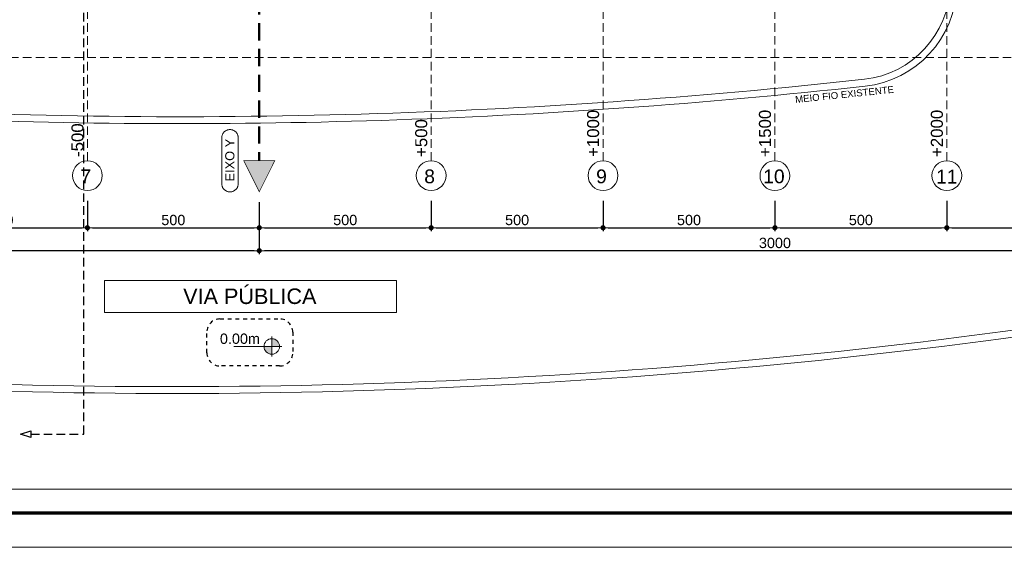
# Model space of a CAD drawing. Header units: millimetres. Extents: x 83 to 471, y -739 to 93.
# Tile 168 of 185: x 142 to 171, y 9 to 24. Entities that reach past the tile are written whole.
import ezdxf
from ezdxf.enums import TextEntityAlignment as Align

# ---------------------------------------------------------------- set-up
doc = ezdxf.new("R2010")
doc.units = ezdxf.units.MM
for name, pattern in [('CYPE_RAYA', [0.225, 0.1125, -0.1125]), ('CYPE_RAYAPUNTOPUNTO', [0.45, 0.225, -0.075, 0, -0.075, 0, -0.075]), ('TRAZO_HUECO', [0.75, 0.5, -0.25]), ('TRAZO_INTERIOR_VIGA', [0.375, 0.25, -0.125])]:
    doc.linetypes.add(name, pattern=pattern)
for name, color, linetype, lineweight in [('__MAGNUS.Cota', 30, 'Continuous', 9), ('__MAGNUS.Margem', 7, 'Continuous', 70), ('__MAGNUS.Selo', 7, 'Continuous', 30), ('A-FLOR', 7, 'Continuous', 9), ('CARGCIM', 7, 'Continuous', 9), ('COTA', 7, 'Continuous', 20), ('COTA_FORMAS', 7, 'CYPE_RAYAPUNTOPUNTO', 0), ('COTAS', 250, 'Continuous', 5), ('COTAS_REF_LINHAS', 7, 'Continuous', 20), ('LC-Eixos', 9, 'Continuous', 5), ('OT_SEC_LAJE', 7, 'Continuous', 20), ('PECA_COMPLETA', 7, 'Continuous', 0), ('SAP_DIMENSION_Y_ARM', 7, 'Continuous', 0)]:
    doc.layers.add(name, color=color, linetype=linetype, lineweight=lineweight)
doc.layers.add('RAMPA', color=253, linetype='Continuous')
doc.styles.add('Arial', font='arial.ttf')
doc.styles.add('Arial Narrow', font='ARIALN.TTF')
doc.dimstyles.new('Copy of UM_100.000000', dxfattribs={"dimtxt": 0.3, "dimasz": 0.15, "dimexe": 0.1, "dimexo": 0.3, "dimgap": 0.07, "dimtad": 1, "dimdec": 0, "dimlfac": 100, "dimzin": 0, "dimdsep": 46, "dimtxsty": 'Arial', "dimblk": 'DOT', "dimcen": 0.09, "dimdle": 0.1, "dimclrd": 30, "dimclre": 30, "dimclrt": 7, "dimadec": 1, "dimazin": 2, "dimtfac": 1, "dimtdec": 0, "dimtofl": 0, "dimtmove": 0, "dimatfit": 3, "dimldrblk": 'DOT', "dimfxl": 1, "dimtolj": 1, "dimarcsym": 0})
doc.dimstyles.new('UM_50.000000', dxfattribs={"dimtxt": 0.22, "dimasz": 0.1, "dimexe": 0.1, "dimexo": 0.3, "dimgap": 0.07, "dimtad": 1, "dimdec": 0, "dimlfac": 50, "dimzin": 0, "dimdsep": 46, "dimtxsty": 'Arial', "dimblk": 'DOT', "dimcen": 0.09, "dimdle": 0.1, "dimclrd": 30, "dimclre": 30, "dimclrt": 7, "dimadec": 1, "dimazin": 2, "dimtfac": 1, "dimtdec": 0, "dimtofl": 0, "dimtmove": 0, "dimatfit": 3, "dimldrblk": 'DOT', "dimfxl": 1, "dimtolj": 1, "dimarcsym": 0})

# ---------------------------------------------------------------- blocks, each defined once
blk = doc.blocks.new('*U1861')
at = {"layer": '__MAGNUS.Margem', "linetype": 'Continuous'}
blk.add_line((-980.92, -2.28), (173.08, -2.28), dxfattribs=at)
at = {"layer": '__MAGNUS.Margem', "lineweight": 9}
blk.add_line((-1005.92, -12.28), (183.08, -12.28), dxfattribs=at)
at = {"layer": '__MAGNUS.Selo', "style": 'Arial Narrow', "width": 1}
for tag, height, p in [('PROPRIETÁRIO', 3.4, (17.21, 48.91)), ('EDIFICAÇÃORESIDENCIAL', 3.4, (17.21, 40.61)), ('ESTRUTURAL', 3.4, (17.8, 20.69)), ('ANTEPROJETO', 2.43, (111.69, 13.5)), ('ARQ01/01', 5.5, (139.44, 9.5)), ('INDICADA', 2.43, (111.53, 8))]:
    blk.add_attdef(tag, text='', height=height, dxfattribs=at).set_placement(p, align=Align.MIDDLE_LEFT)
at = {"layer": '__MAGNUS.Selo', "lineweight": 30, "flags": 104}
for tag, p in [('ENDEREÇODAOBRA', (17.21, 33.54)), ('ENDEREÇODAOBRA', (17.21, 27.87)), ('TÍTULO', (17.21, 10.8))]:
    blk.add_attdef(tag, text='', height=3.4, dxfattribs=at).set_placement(p, align=Align.MIDDLE_LEFT)
blk = doc.blocks.new('_DOT')
at = {"layer": '__MAGNUS.Cota', "linetype": 'ByBlock'}
blk.add_line((-0.5, 0), (-1, 0), dxfattribs=at)
at = {"layer": '__MAGNUS.Cota', "linetype": 'ByBlock', "const_width": 0.5}
blk.add_lwpolyline([(-0.25, 0, 1), (0.25, 0, 1)], format="xyb", close=True, dxfattribs=at)
blk = doc.blocks.new('*D497')
at = {"color": 30, "lineweight": -2}
blk.add_arc((32.836, -21.138), 1.135, 12.0839, 91.9858, dxfattribs=at)
at = {"layer": 'Defpoints', "color": 0}
for p in [(29.407, 6.652), (65.588, -17.096), (33.742, -20.454), (-4.878, -25.792), (36.51, -50.912)]:
    blk.add_point(p, dxfattribs=at)
at = {"color": 30, "linetype": 'ByBlock', "lineweight": -2, "xscale": 0.1, "yscale": 0.1, "zscale": 0.1}
for p, rotation in [((32.697, -20.011), 184.5103166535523), ((33.963, -20.999), 279.5593817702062)]:
    blk.add_blockref('_DOT', p, dxfattribs=dict(at, rotation=rotation))
at = {"color": 7, "insert": (33.689, -20.045), "char_height": 0.35, "attachment_point": 5, "rotation": 322.0348, "style": 'Arial'}
blk.add_mtext('\\A1;90%%d', dxfattribs=at)
blk = doc.blocks.new('RUAS')
at = {"layer": 'A-FLOR'}
for centre, radius, start, end in [((52.735, -0.359), 2.8, 276.2622, 358.1818), ((52.735, -0.359), 3, 276.2622, 358.1818), ((33.145, 178.17), 182.4, 267.04359, 276.26217), ((33.145, 178.17), 182.6, 267.41264, 276.26217), ((32.976, 170.123), 182.2, 266.23756, 278.35476), ((32.976, 170.123), 182.4, 266.23756, 278.35476)]:
    blk.add_arc(centre, radius, start, end, dxfattribs=at)
blk = doc.blocks.new('*D546')
at = {"layer": 'COTAS', "color": 30, "lineweight": -2}
for p, q in [((139.098, 18.583), (139.098, 17.702)), ((144.098, 18.583), (144.098, 17.702)), ((139.248, 17.802), (143.948, 17.802))]:
    blk.add_line(p, q, dxfattribs=at)
at = {"layer": 'Defpoints', "color": 0}
for p in [(139.098, 18.883), (144.098, 18.883), (144.098, 17.802)]:
    blk.add_point(p, dxfattribs=at)
at = {"layer": 'COTAS', "color": 30, "linetype": 'ByBlock', "lineweight": -2, "xscale": 0.15, "yscale": 0.15, "zscale": 0.15, "rotation": 180}
blk.add_blockref('_DOT', (139.098, 17.802), dxfattribs=at)
at = {"layer": 'COTAS', "color": 30, "linetype": 'ByBlock', "lineweight": -2, "xscale": 0.15, "yscale": 0.15, "zscale": 0.15}
blk.add_blockref('_DOT', (144.098, 17.802), dxfattribs=at)
at = {"layer": 'COTAS', "color": 7, "insert": (141.598, 18.025), "char_height": 0.3, "attachment_point": 5, "style": 'Arial'}
blk.add_mtext('\\A1;500', dxfattribs=at)
blk = doc.blocks.new('*D547')
at = {"layer": 'COTAS', "color": 30, "lineweight": -2}
for p, q in [((144.098, 18.583), (144.098, 17.702)), ((149.098, 18.548), (149.098, 17.702)), ((144.248, 17.802), (148.948, 17.802))]:
    blk.add_line(p, q, dxfattribs=at)
at = {"layer": 'Defpoints', "color": 0}
for p in [(144.098, 18.883), (149.098, 18.848), (149.098, 17.802)]:
    blk.add_point(p, dxfattribs=at)
at = {"layer": 'COTAS', "color": 30, "linetype": 'ByBlock', "lineweight": -2, "xscale": 0.15, "yscale": 0.15, "zscale": 0.15, "rotation": 180}
blk.add_blockref('_DOT', (144.098, 17.802), dxfattribs=at)
at = {"layer": 'COTAS', "color": 30, "linetype": 'ByBlock', "lineweight": -2, "xscale": 0.15, "yscale": 0.15, "zscale": 0.15}
blk.add_blockref('_DOT', (149.098, 17.802), dxfattribs=at)
at = {"layer": 'COTAS', "color": 7, "insert": (146.598, 18.025), "char_height": 0.3, "attachment_point": 5, "style": 'Arial'}
blk.add_mtext('\\A1;500', dxfattribs=at)
blk = doc.blocks.new('*D548')
at = {"layer": 'COTAS', "color": 30, "lineweight": -2}
for p, q in [((149.098, 18.548), (149.098, 17.702)), ((154.098, 18.583), (154.098, 17.702)), ((149.248, 17.802), (153.948, 17.802))]:
    blk.add_line(p, q, dxfattribs=at)
at = {"layer": 'Defpoints', "color": 0}
for p in [(149.098, 18.848), (154.098, 18.883), (154.098, 17.802)]:
    blk.add_point(p, dxfattribs=at)
at = {"layer": 'COTAS', "color": 30, "linetype": 'ByBlock', "lineweight": -2, "xscale": 0.15, "yscale": 0.15, "zscale": 0.15, "rotation": 180}
blk.add_blockref('_DOT', (149.098, 17.802), dxfattribs=at)
at = {"layer": 'COTAS', "color": 30, "linetype": 'ByBlock', "lineweight": -2, "xscale": 0.15, "yscale": 0.15, "zscale": 0.15}
blk.add_blockref('_DOT', (154.098, 17.802), dxfattribs=at)
at = {"layer": 'COTAS', "color": 7, "insert": (151.598, 18.025), "char_height": 0.3, "attachment_point": 5, "style": 'Arial'}
blk.add_mtext('\\A1;500', dxfattribs=at)
blk = doc.blocks.new('*D549')
at = {"layer": 'COTAS', "color": 30, "lineweight": -2}
for p, q in [((154.098, 18.583), (154.098, 17.702)), ((159.098, 18.583), (159.098, 17.702)), ((154.248, 17.802), (158.948, 17.802))]:
    blk.add_line(p, q, dxfattribs=at)
at = {"layer": 'Defpoints', "color": 0}
for p in [(154.098, 18.883), (159.098, 18.883), (159.098, 17.802)]:
    blk.add_point(p, dxfattribs=at)
at = {"layer": 'COTAS', "color": 30, "linetype": 'ByBlock', "lineweight": -2, "xscale": 0.15, "yscale": 0.15, "zscale": 0.15, "rotation": 180}
blk.add_blockref('_DOT', (154.098, 17.802), dxfattribs=at)
at = {"layer": 'COTAS', "color": 30, "linetype": 'ByBlock', "lineweight": -2, "xscale": 0.15, "yscale": 0.15, "zscale": 0.15}
blk.add_blockref('_DOT', (159.098, 17.802), dxfattribs=at)
at = {"layer": 'COTAS', "color": 7, "insert": (156.598, 18.025), "char_height": 0.3, "attachment_point": 5, "style": 'Arial'}
blk.add_mtext('\\A1;500', dxfattribs=at)
blk = doc.blocks.new('*D550')
at = {"layer": 'COTAS', "color": 30, "lineweight": -2}
for p, q in [((159.098, 18.583), (159.098, 17.702)), ((164.098, 18.583), (164.098, 17.702)), ((159.248, 17.802), (163.948, 17.802))]:
    blk.add_line(p, q, dxfattribs=at)
at = {"layer": 'Defpoints', "color": 0}
for p in [(159.098, 18.883), (164.098, 18.883), (164.098, 17.802)]:
    blk.add_point(p, dxfattribs=at)
at = {"layer": 'COTAS', "color": 30, "linetype": 'ByBlock', "lineweight": -2, "xscale": 0.15, "yscale": 0.15, "zscale": 0.15, "rotation": 180}
blk.add_blockref('_DOT', (159.098, 17.802), dxfattribs=at)
at = {"layer": 'COTAS', "color": 30, "linetype": 'ByBlock', "lineweight": -2, "xscale": 0.15, "yscale": 0.15, "zscale": 0.15}
blk.add_blockref('_DOT', (164.098, 17.802), dxfattribs=at)
at = {"layer": 'COTAS', "color": 7, "insert": (161.598, 18.025), "char_height": 0.3, "attachment_point": 5, "style": 'Arial'}
blk.add_mtext('\\A1;500', dxfattribs=at)
blk = doc.blocks.new('*D551')
at = {"layer": 'COTAS', "color": 30, "lineweight": -2}
for p, q in [((164.098, 18.583), (164.098, 17.702)), ((169.098, 18.583), (169.098, 17.702)), ((164.248, 17.802), (168.948, 17.802))]:
    blk.add_line(p, q, dxfattribs=at)
at = {"layer": 'Defpoints', "color": 0}
for p in [(164.098, 18.883), (169.098, 18.883), (169.098, 17.802)]:
    blk.add_point(p, dxfattribs=at)
at = {"layer": 'COTAS', "color": 30, "linetype": 'ByBlock', "lineweight": -2, "xscale": 0.15, "yscale": 0.15, "zscale": 0.15, "rotation": 180}
blk.add_blockref('_DOT', (164.098, 17.802), dxfattribs=at)
at = {"layer": 'COTAS', "color": 30, "linetype": 'ByBlock', "lineweight": -2, "xscale": 0.15, "yscale": 0.15, "zscale": 0.15}
blk.add_blockref('_DOT', (169.098, 17.802), dxfattribs=at)
at = {"layer": 'COTAS', "color": 7, "insert": (166.598, 18.025), "char_height": 0.3, "attachment_point": 5, "style": 'Arial'}
blk.add_mtext('\\A1;500', dxfattribs=at)
blk = doc.blocks.new('*D552')
at = {"layer": 'COTAS', "color": 30, "lineweight": -2}
for p, q in [((169.098, 18.583), (169.098, 17.702)), ((174.098, 18.583), (174.098, 17.702)), ((169.248, 17.802), (173.948, 17.802))]:
    blk.add_line(p, q, dxfattribs=at)
at = {"layer": 'Defpoints', "color": 0}
for p in [(169.098, 18.883), (174.098, 18.883), (174.098, 17.802)]:
    blk.add_point(p, dxfattribs=at)
at = {"layer": 'COTAS', "color": 30, "linetype": 'ByBlock', "lineweight": -2, "xscale": 0.15, "yscale": 0.15, "zscale": 0.15, "rotation": 180}
blk.add_blockref('_DOT', (169.098, 17.802), dxfattribs=at)
at = {"layer": 'COTAS', "color": 30, "linetype": 'ByBlock', "lineweight": -2, "xscale": 0.15, "yscale": 0.15, "zscale": 0.15}
blk.add_blockref('_DOT', (174.098, 17.802), dxfattribs=at)
at = {"layer": 'COTAS', "color": 7, "insert": (171.598, 18.025), "char_height": 0.3, "attachment_point": 5, "style": 'Arial'}
blk.add_mtext('\\A1;500', dxfattribs=at)
blk = doc.blocks.new('*D554')
at = {"layer": 'COTAS', "color": 30, "lineweight": -2}
for p, q in [((149.098, 18.548), (149.098, 17.035)), ((179.098, 18.583), (179.098, 17.035)), ((178.948, 17.135), (149.248, 17.135))]:
    blk.add_line(p, q, dxfattribs=at)
at = {"layer": 'Defpoints', "color": 0}
for p in [(149.098, 18.848), (179.098, 18.883), (149.098, 17.135)]:
    blk.add_point(p, dxfattribs=at)
at = {"layer": 'COTAS', "color": 30, "linetype": 'ByBlock', "lineweight": -2, "xscale": 0.15, "yscale": 0.15, "zscale": 0.15, "rotation": 180}
blk.add_blockref('_DOT', (149.098, 17.135), dxfattribs=at)
at = {"layer": 'COTAS', "color": 30, "linetype": 'ByBlock', "lineweight": -2, "xscale": 0.15, "yscale": 0.15, "zscale": 0.15}
blk.add_blockref('_DOT', (179.098, 17.135), dxfattribs=at)
at = {"layer": 'COTAS', "color": 7, "insert": (164.098, 17.358), "char_height": 0.3, "attachment_point": 5, "style": 'Arial'}
blk.add_mtext('\\A1;3000', dxfattribs=at)
blk = doc.blocks.new('*D555')
at = {"layer": 'COTAS', "color": 30, "lineweight": -2}
for p, q in [((114.098, 18.583), (114.098, 17.035)), ((149.098, 18.548), (149.098, 17.035)), ((148.948, 17.135), (114.248, 17.135))]:
    blk.add_line(p, q, dxfattribs=at)
at = {"layer": 'Defpoints', "color": 0}
for p in [(114.098, 18.883), (149.098, 18.848), (114.098, 17.135)]:
    blk.add_point(p, dxfattribs=at)
at = {"layer": 'COTAS', "color": 30, "linetype": 'ByBlock', "lineweight": -2, "xscale": 0.15, "yscale": 0.15, "zscale": 0.15, "rotation": 180}
blk.add_blockref('_DOT', (114.098, 17.135), dxfattribs=at)
at = {"layer": 'COTAS', "color": 30, "linetype": 'ByBlock', "lineweight": -2, "xscale": 0.15, "yscale": 0.15, "zscale": 0.15}
blk.add_blockref('_DOT', (149.098, 17.135), dxfattribs=at)
at = {"layer": 'COTAS', "color": 7, "insert": (131.598, 17.358), "char_height": 0.3, "attachment_point": 5, "style": 'Arial'}
blk.add_mtext('\\A1;3500', dxfattribs=at)
blk = doc.blocks.new('ililil')
at = {"layer": 'COTA', "linetype": 'ByBlock'}
h = blk.add_hatch(color=1, dxfattribs=at)
h.dxf.hatch_style = 1
h.paths.add_polyline_path([(0.1125, 0), (0, 0), (0, -0.1125, 0.414213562), (0.1125, 0)])
h.paths.add_polyline_path([(0, 0), (0, 0.1125, 0.414213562), (-0.1125, 0), (0, 0)])
at = {"layer": 'COTA', "color": 1}
for p, q in [((0, 0.14625), (0, -0.551175)), ((0.14625, 0), (-0.14625, 0))]:
    blk.add_line(p, q, dxfattribs=at)
at = {"layer": 'COTA', "color": 1, "linetype": 'ByBlock'}
blk.add_circle((0, 0), 0.1125, dxfattribs=at)
blk = doc.blocks.new('fgfgfg')
at = {"layer": 'LC-Eixos'}
h = blk.add_hatch(color=256, dxfattribs=at)
h.dxf.hatch_style = 1
h.paths.add_polyline_path([(36.063, -50.967), (36.957, -50.857), (36.621, -51.806), (36.063, -50.967)])
at = {"layer": 'CARGCIM', "linetype": 'TRAZO_HUECO', "lineweight": 50}
blk.add_line((29.407, 6.652), (36.51, -50.912), dxfattribs=at)
at = {"layer": 'COTA', "const_width": 0.02}
blk.add_lwpolyline([(36.957, -50.857), (36.063, -50.967), (36.621, -51.806)], close=True, dxfattribs=at)
at = {"layer": 'COTA_FORMAS', "linetype": 'TRAZO_HUECO', "ltscale": 0.5}
for p, q in [((49.256, 9.101), (56.36, -48.462)), ((44.294, 8.489), (51.397, -49.075)), ((39.331, 7.876), (46.435, -49.687)), ((34.369, 7.264), (41.473, -50.299)), ((24.444, 6.039), (31.548, -51.524)), ((-1.571, -52.588), (68.894, -43.893))]:
    blk.add_line(p, q, dxfattribs=at)
at = {"layer": 'COTAS_REF_LINHAS', "color": 7}
blk.add_lwpolyline([(35.508, -51.706), (35.511, -51.722), (35.514, -51.738), (35.519, -51.753), (35.525, -51.768), (35.531, -51.783), (35.539, -51.797), (35.547, -51.811), (35.557, -51.824), (35.567, -51.836), (35.578, -51.848), (35.59, -51.859), (35.602, -51.869), (35.615, -51.878), (35.629, -51.886), (35.643, -51.894), (35.658, -51.9), (35.673, -51.905), (35.688, -51.91), (35.704, -51.913), (35.72, -51.916), (35.736, -51.917), (35.752, -51.917), (35.768, -51.916), (35.784, -51.914), (35.8, -51.911), (35.815, -51.907), (35.83, -51.902), (35.845, -51.896), (35.86, -51.889), (35.873, -51.881), (35.887, -51.872), (35.899, -51.862), (35.911, -51.851), (35.923, -51.84), (35.933, -51.828), (35.943, -51.815), (35.952, -51.802), (35.96, -51.788), (35.966, -51.773), (35.972, -51.758), (35.977, -51.743), (35.981, -51.727), (35.984, -51.712), (35.986, -51.696), (35.987, -51.68), (35.986, -51.664), (35.985, -51.648), (35.822, -50.326), (35.819, -50.31), (35.816, -50.294), (35.811, -50.279), (35.805, -50.264), (35.799, -50.249), (35.791, -50.235), (35.783, -50.221), (35.773, -50.208), (35.763, -50.196), (35.752, -50.184), (35.74, -50.173), (35.728, -50.163), (35.715, -50.154), (35.701, -50.146), (35.687, -50.138), (35.672, -50.132), (35.657, -50.127), (35.642, -50.122), (35.626, -50.119), (35.61, -50.117), (35.594, -50.115), (35.578, -50.115), (35.562, -50.116), (35.546, -50.118), (35.53, -50.121), (35.515, -50.125), (35.5, -50.13), (35.485, -50.136), (35.47, -50.143), (35.456, -50.151), (35.443, -50.16), (35.43, -50.17), (35.418, -50.181), (35.407, -50.192), (35.397, -50.204), (35.387, -50.217), (35.378, -50.231), (35.37, -50.245), (35.363, -50.259), (35.358, -50.274), (35.353, -50.289), (35.349, -50.305), (35.346, -50.32), (35.344, -50.336), (35.343, -50.352), (35.344, -50.368), (35.345, -50.384), (35.508, -51.706)], close=True, dxfattribs=at)
for centre in [(56.413, -48.892), (51.45, -49.505), (46.488, -50.117), (41.526, -50.729), (31.601, -51.954)]:
    blk.add_circle(centre, 0.433, dxfattribs=at)
at = {"layer": 'COTAS_REF_LINHAS', "color": 7, "style": 'Arial'}
for s, height, rotation, p in [('11', 0.4, 7.0348, (56.13, -49.157)), ('10', 0.4, 7.0348, (51.141, -49.765)), ('9', 0.4, 7.0348, (46.316, -50.361)), ('EIXO Y', 0.2667, 97.0348, (35.866, -51.599)), ('8', 0.4, 7.0348, (41.353, -50.973)), ('7', 0.4, 7.0348, (31.428, -52.198))]:
    blk.add_text(s, height=height, rotation=rotation, dxfattribs=at).set_placement(p)
at = {"layer": 'COTAS_REF_LINHAS', "color": 7, "char_height": 0.35, "width": 0.18667, "attachment_point": 1, "rotation": 97.0348, "style": 'Arial'}
for s, insert in [('+2000', (55.885, -48.411)), ('+1500', (50.922, -49.023)), ('+1000', (45.96, -49.635)), ('+500', (40.998, -50.248)), ('-500', (31.073, -51.472))]:
    blk.add_mtext(s, dxfattribs=dict(at, insert=insert))
dim = blk.add_angular_dim_2l(base=(33.742, -20.454), line1=((-4.878, -25.792), (65.588, -17.096)), line2=((29.407, 6.652), (36.51, -50.912)), dimstyle='UM_50.000000', override={"dimtxt": 0.35})
dim.commit()
dim.dimension.update_dxf_attribs({"geometry": '*D497', "text_midpoint": (33.689, -20.045)})

msp = doc.modelspace()

# ---------------------------------------------------------------- linework, layer by layer
at = {"layer": 'OT_SEC_LAJE', "lineweight": 30}
msp.add_lwpolyline([(142.4525, 11.90091), (142.4525, 11.70091), (142.1525, 11.80091), (142.4525, 11.90091)], close=True, dxfattribs=at)
at = {"layer": 'PECA_COMPLETA'}
for points in [[(194.51797, 10.20604), (96.62457, 10.20604), (96.62457, 91.54621), (194.51797, 91.54621)], [(144.59713, 16.27274), (153.08664, 16.27274), (153.08664, 15.34145), (144.59713, 15.34145)]]:
    msp.add_lwpolyline(points, close=True, dxfattribs=at)
at = {"layer": 'PECA_COMPLETA', "linetype": 'CYPE_RAYA', "lineweight": 30}
msp.add_lwpolyline([(147.9552, 15.14934), (149.69034, 15.14934, -0.41421356), (150.07266, 14.76702), (150.07266, 14.16536, -0.41421356), (149.69034, 13.78304), (147.9552, 13.78304, -0.41421356), (147.57288, 14.16536), (147.57288, 14.76702, -0.41421356)], format="xyb", close=True, dxfattribs=at)
at = {"layer": 'RAMPA', "linetype": 'TRAZO_INTERIOR_VIGA'}
msp.add_lwpolyline([(142.4525, 11.80091), (143.9919, 11.80091), (143.9919, 31.98197), (147.47929, 31.98197), (147.47929, 45.86938), (143.9919, 45.86938), (143.9919, 86.58531), (142.74206, 86.58531)], dxfattribs=at)

# ---------------------------------------------------------------- block references
msp.add_blockref('RUAS', (113.6597, 25.25964))
at = {"rotation": 352.9651507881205}
msp.add_blockref('fgfgfg', (119.09792, 74.74942), dxfattribs=at)
at = {"layer": '__MAGNUS.Selo', "color": 7, "true_color": 0xffffff, "xscale": 0.0999999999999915, "yscale": 0.0999999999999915, "zscale": 0.0999999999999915}
msp.add_blockref('*U1861', (194.62889, 9.73921), dxfattribs=at)
at = {"layer": 'COTAS', "xscale": 2, "yscale": 2, "zscale": 2, "rotation": 270}
msp.add_blockref('ililil', (149.46188, 14.3502), dxfattribs=at)

# ---------------------------------------------------------------- texts
at = {"layer": 'COTAS', "lineweight": 9, "style": 'Arial'}
msp.add_text('0.00m', height=0.3, dxfattribs=at).set_placement((148.53522, 14.42569), align=Align.CENTER)
at = {"layer": 'SAP_DIMENSION_Y_ARM', "lineweight": 9, "style": 'Arial'}
msp.add_text('MEIO FIO EXISTENTE', height=0.2, rotation=5.919901, dxfattribs=at).set_placement((164.6972, 21.42946))
at = {"layer": 'SAP_DIMENSION_Y_ARM', "lineweight": 9, "insert": (148.82277, 15.80709), "char_height": 0.45, "width": 8.1218261, "attachment_point": 5, "style": 'Arial'}
msp.add_mtext('VIA PÚBLICA', dxfattribs=at)

# ---------------------------------------------------------------- dimensions: what is measured, and where the dimension line sits
at = {"layer": 'COTAS'}
for base, p1, p2, picture, middle in [((114.09792, 17.13515), (149.09792, 18.84847), (114.09792, 18.88276), '*D555', (131.59792, 17.35843)), ((144.09792, 17.80227), (139.09792, 18.88276), (144.09792, 18.88276), '*D546', (141.59792, 18.02544)), ((149.09792, 17.80227), (144.09792, 18.88276), (149.09792, 18.84847), '*D547', (146.59792, 18.02544)), ((154.09792, 17.80227), (149.09792, 18.84847), (154.09792, 18.88276), '*D548', (151.59792, 18.02544)), ((159.09792, 17.80227), (154.09792, 18.88276), (159.09792, 18.88276), '*D549', (156.59792, 18.02544)), ((164.09792, 17.80227), (159.09792, 18.88276), (164.09792, 18.88276), '*D550', (161.59792, 18.02544)), ((169.09792, 17.80227), (164.09792, 18.88276), (169.09792, 18.88276), '*D551', (166.59792, 18.02544)), ((174.09792, 17.80227), (169.09792, 18.88276), (174.09792, 18.88276), '*D552', (171.59792, 18.02544))]:
    dim = msp.add_linear_dim(base=base, p1=p1, p2=p2, dimstyle='Copy of UM_100.000000', override={"dimtmove": 1}, dxfattribs=at)
    dim.commit()
    dim.dimension.update_dxf_attribs({"geometry": picture, "text_midpoint": middle})
dim = msp.add_linear_dim(base=(149.09792, 17.13515), p1=(179.09792, 18.88276), p2=(149.09792, 18.84847), dimstyle='Copy of UM_100.000000', dxfattribs=at)
dim.commit()
dim.dimension.update_dxf_attribs({"geometry": '*D554', "text_midpoint": (164.09792, 17.35843)})

doc.saveas('drawing.dxf')
